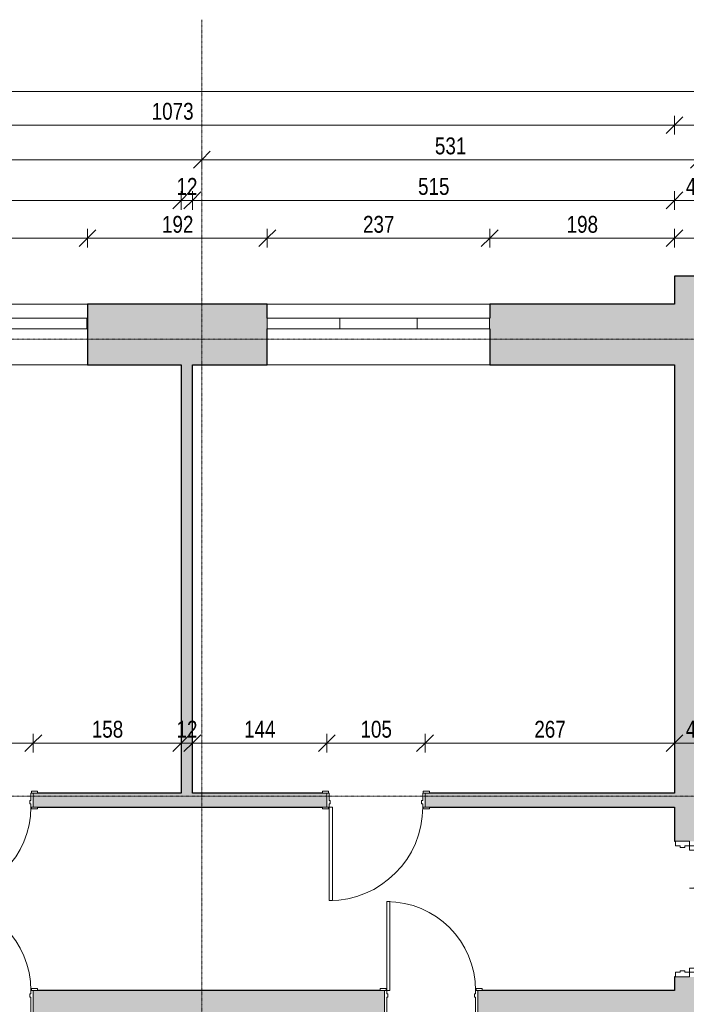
# Model space of a CAD drawing. Header units: centimetres. Extents: x 14811 to 18313, y -10850 to -8539.
# Tile 4 of 13: x 15494 to 16206, y -9591 to -8539. Entities that reach past the tile are written whole.
import ezdxf

# ---------------------------------------------------------------- set-up
doc = ezdxf.new("R2010")
doc.units = ezdxf.units.CM
doc.linetypes.add('Linia siatki', pattern=[0.9925, 0.47, -0.2175, 0.0875, -0.2175])
for name, color, linetype, lineweight in [('A-ANNO-DIMS', 211, 'Continuous', 9), ('A-ANNO-DIMS-100', 211, 'Continuous', 9), ('A-DETL-THIN', 151, 'Continuous', 9), ('A-DOOR', 31, 'Continuous', 9), ('A-DOOR-FRAM', 31, 'Continuous', 18), ('A-GLAZ', 151, 'Continuous', 9), ('A-WALL', 113, 'Continuous', 9), ('A-WALL-PATT', 111, 'Continuous', 25), ('S-GRID', 1, 'Continuous', 9)]:
    doc.layers.add(name, color=color, linetype=linetype, lineweight=lineweight)
doc.styles.add('Arial_2', font='arial.ttf', dxfattribs={"width": 0.8, "height": 18})
doc.dimstyles.new('Przekątna_-_1_8_mm_Arial', dxfattribs={"dimscale": 30.48, "dimtxt": 18.364669, "dimasz": 0.590551, "dimexe": 0.328084, "dimexo": 0.0625, "dimgap": 0.016404, "dimtad": 1, "dimdec": 0, "dimdsep": 46, "dimtxsty": 'Arial_2', "dimblk1": 'OBLIQUE', "dimblk2": 'OBLIQUE', "dimsah": 1, "dimcen": 0.09, "dimazin": 0, "dimtfac": 1, "dimtdec": 4, "dimtix": 1, "dimtmove": 0, "dimatfit": 3, "dimfxl": 0.328084, "dimfxlon": 1, "dimtvp": 1, "dimtolj": 1, "dimtzin": 0, "dimarcsym": 2})

# ---------------------------------------------------------------- blocks, each defined once
blk = doc.blocks.new('wewnetrzne dwupanelowe - 900 x 2100mm-456959-4_Poziom piętra inwentaryzacja')
at = {"layer": 'A-DOOR'}
for p, q in [((-54.635, 24.8175), (-48.135, 24.8175)), ((-54.635, 22.8175), (-54.635, 24.8175)), ((-48.135, 22.8175), (-54.635, 22.8175)), ((-48.135, 24.8175), (-48.135, 22.8175)), ((48.135, 24.8175), (54.635, 24.8175)), ((48.135, 22.8175), (48.135, 24.8175)), ((54.635, 22.8175), (48.135, 22.8175)), ((54.635, 24.8175), (54.635, 22.8175)), ((-54.635, -22.1825), (-48.135, -22.1825)), ((-54.635, -24.1825), (-54.635, -22.1825)), ((-48.135, -24.1825), (-54.635, -24.1825)), ((-48.135, -22.1825), (-48.135, -24.1825)), ((48.135, -22.1825), (54.635, -22.1825)), ((48.135, -24.1825), (48.135, -22.1825)), ((54.635, -24.1825), (48.135, -24.1825)), ((54.635, -22.1825), (54.635, -24.1825))]:
    blk.add_line(p, q, dxfattribs=at)
at = {"layer": 'A-DOOR', "lineweight": 18}
for p, q in [((44, -22.1825), (47.5, -22.1825)), ((44, -117.1825), (44, -22.1825)), ((47.5, -22.1825), (47.5, -117.1825)), ((47.5, -117.1825), (44, -117.1825))]:
    blk.add_line(p, q, dxfattribs=at)
at = {"layer": 'A-DOOR'}
blk.add_arc((47.5, -22.1825), 95, 180, 270, dxfattribs=at)
at = {"layer": 'A-DOOR-FRAM'}
for p, q in [((-50, 22.8175), (-47.5, 22.8175)), ((-50, -22.1825), (-50, 22.8175)), ((-47.5, 22.8175), (-47.5, -15.19)), ((47.5, 22.8175), (50, 22.8175)), ((47.5, -15.19), (47.5, 22.8175)), ((50, 22.8175), (50, -22.1825)), ((-47.5, -15.19), (-46.23, -15.19)), ((-47.5, -18.6825), (-47.5, -22.1825)), ((-46.23, -18.6825), (-47.5, -18.6825)), ((-46.23, -15.19), (-46.23, -18.6825)), ((46.23, -15.19), (47.5, -15.19)), ((46.23, -18.6825), (46.23, -15.19)), ((47.5, -18.6825), (46.23, -18.6825)), ((47.5, -22.1825), (47.5, -18.6825)), ((-47.5, -22.1825), (-50, -22.1825)), ((50, -22.1825), (47.5, -22.1825))]:
    blk.add_line(p, q, dxfattribs=at)
blk = doc.blocks.new('wewnetrzne dwupanelowe - 900 x 2100mm-479385-4_Poziom piętra inwentaryzacja')
at = {"layer": 'A-DOOR', "lineweight": 18}
for p, q in [((47.5, 102.1825), (44, 102.1825)), ((44, 102.1825), (44, 7.1825)), ((47.5, 7.1825), (47.5, 102.1825)), ((44, 7.1825), (47.5, 7.1825))]:
    blk.add_line(p, q, dxfattribs=at)
at = {"layer": 'A-DOOR'}
for p, q in [((-48.135, 9.1825), (-54.635, 9.1825)), ((-54.635, 9.1825), (-54.635, 7.1825)), ((-54.635, 7.1825), (-48.135, 7.1825)), ((-48.135, 7.1825), (-48.135, 9.1825)), ((54.635, 9.1825), (48.135, 9.1825)), ((48.135, 9.1825), (48.135, 7.1825)), ((48.135, 7.1825), (54.635, 7.1825)), ((54.635, 7.1825), (54.635, 9.1825)), ((-48.135, -7.8175), (-54.635, -7.8175)), ((-54.635, -7.8175), (-54.635, -9.8175)), ((-54.635, -9.8175), (-48.135, -9.8175)), ((-48.135, -9.8175), (-48.135, -7.8175)), ((54.635, -7.8175), (48.135, -7.8175)), ((48.135, -7.8175), (48.135, -9.8175)), ((48.135, -9.8175), (54.635, -9.8175)), ((54.635, -9.8175), (54.635, -7.8175))]:
    blk.add_line(p, q, dxfattribs=at)
blk.add_arc((47.5, 7.1825), 95, 90, 180, dxfattribs=at)
at = {"layer": 'A-DOOR-FRAM'}
for p, q in [((-47.5, 7.1825), (-50, 7.1825)), ((-50, 7.1825), (-50, -7.8175)), ((-47.5, 3.6825), (-47.5, 7.1825)), ((-46.23, 3.6825), (-47.5, 3.6825)), ((-47.5, -7.8175), (-47.5, 0.19)), ((-47.5, 0.19), (-46.23, 0.19)), ((-46.23, 0.19), (-46.23, 3.6825)), ((47.5, 3.6825), (46.23, 3.6825)), ((46.23, 3.6825), (46.23, 0.19)), ((46.23, 0.19), (47.5, 0.19)), ((47.5, 7.1825), (47.5, 3.6825)), ((50, 7.1825), (47.5, 7.1825)), ((47.5, 0.19), (47.5, -7.8175)), ((50, -7.8175), (50, 7.1825)), ((-50, -7.8175), (-47.5, -7.8175)), ((47.5, -7.8175), (50, -7.8175))]:
    blk.add_line(p, q, dxfattribs=at)
blk = doc.blocks.new('wewnetrzne dwupanelowe - 100x210-609030-4_Poziom piętra inwentaryzacja')
at = {"layer": 'A-DOOR', "lineweight": 18}
for p, q in [((50, 107.1825), (46.5, 107.1825)), ((46.5, 107.1825), (46.5, 7.1825)), ((50, 7.1825), (50, 107.1825)), ((46.5, 7.1825), (50, 7.1825))]:
    blk.add_line(p, q, dxfattribs=at)
at = {"layer": 'A-DOOR'}
for p, q in [((-50.635, 9.1825), (-57.135, 9.1825)), ((-57.135, 9.1825), (-57.135, 7.1825)), ((-57.135, 7.1825), (-50.635, 7.1825)), ((-50.635, 7.1825), (-50.635, 9.1825)), ((57.135, 9.1825), (50.635, 9.1825)), ((50.635, 9.1825), (50.635, 7.1825)), ((50.635, 7.1825), (57.135, 7.1825)), ((57.135, 7.1825), (57.135, 9.1825)), ((-50.635, -7.8175), (-57.135, -7.8175)), ((-57.135, -7.8175), (-57.135, -9.8175)), ((-57.135, -9.8175), (-50.635, -9.8175)), ((-50.635, -9.8175), (-50.635, -7.8175)), ((57.135, -7.8175), (50.635, -7.8175)), ((50.635, -7.8175), (50.635, -9.8175)), ((50.635, -9.8175), (57.135, -9.8175)), ((57.135, -9.8175), (57.135, -7.8175))]:
    blk.add_line(p, q, dxfattribs=at)
blk.add_arc((50, 7.1825), 100, 90, 180, dxfattribs=at)
at = {"layer": 'A-DOOR-FRAM'}
for p, q in [((-50, 7.1825), (-52.5, 7.1825)), ((-52.5, 7.1825), (-52.5, -7.8175)), ((-50, 3.6825), (-50, 7.1825)), ((-48.73, 3.6825), (-50, 3.6825)), ((-50, -7.8175), (-50, 0.19)), ((-50, 0.19), (-48.73, 0.19)), ((-48.73, 0.19), (-48.73, 3.6825)), ((50, 3.6825), (48.73, 3.6825)), ((48.73, 3.6825), (48.73, 0.19)), ((48.73, 0.19), (50, 0.19)), ((50, 7.1825), (50, 3.6825)), ((52.5, 7.1825), (50, 7.1825)), ((50, 0.19), (50, -7.8175)), ((52.5, -7.8175), (52.5, 7.1825)), ((-52.5, -7.8175), (-50, -7.8175)), ((50, -7.8175), (52.5, -7.8175))]:
    blk.add_line(p, q, dxfattribs=at)
blk = doc.blocks.new('Drzwi-korytarz-niesymetryczne-wpuszczane - 1350 x 2000mm-590928-4_Poziom piętra inwentaryzacja')
at = {"layer": 'A-DOOR', "lineweight": 18}
for p, q in [((-63, 6.365), (-67.5, 6.365)), ((-67.5, 6.365), (-67.5, -83.635)), ((-63, -83.635), (-63, 6.365)), ((63, 6.365), (67.5, 6.365)), ((63, -38.635), (63, 6.365)), ((67.5, 6.365), (67.5, -38.635)), ((67.5, -38.635), (63, -38.635)), ((-67.5, -83.635), (-63, -83.635))]:
    blk.add_line(p, q, dxfattribs=at)
at = {"layer": 'A-DOOR'}
for centre, radius, start, end in [((-67.5, 6.365), 90, 270, 360), ((67.5, 6.365), 45, 180, 270)]:
    blk.add_arc(centre, radius, start, end, dxfattribs=at)
at = {"layer": 'A-DOOR-FRAM'}
for p, q in [((-72.5, 21.365), (-67.5, 21.365)), ((-72.5, 6.365), (-72.5, 21.365)), ((-67.5, 21.365), (-67.5, 16.44375)), ((67.5, 21.365), (72.5, 21.365)), ((67.5, 16.44375), (67.5, 21.365)), ((72.5, 21.365), (72.5, 6.365)), ((-67.5, 16.44375), (-65.9125, 16.44375)), ((-67.5, 11.34125), (-67.5, 6.365)), ((-65.9125, 11.34125), (-67.5, 11.34125)), ((-65.9125, 16.44375), (-65.9125, 11.34125)), ((65.9125, 16.44375), (67.5, 16.44375)), ((65.9125, 11.34125), (65.9125, 16.44375)), ((67.5, 11.34125), (65.9125, 11.34125)), ((67.5, 6.365), (67.5, 11.34125)), ((-67.5, 6.365), (-72.5, 6.365)), ((72.5, 6.365), (67.5, 6.365))]:
    blk.add_line(p, q, dxfattribs=at)
blk = doc.blocks.new('Aluminum_2 szybowe - 160x140-V5-4_Poziom piętra inwentaryzacja')
at = {"layer": 'A-GLAZ', "lineweight": 18}
for p, q in [((22.8, 20.2), (22.3, 20.2)), ((22.3, 8.7), (22.8, 8.7))]:
    blk.add_line(p, q, dxfattribs=at)
blk = doc.blocks.new('Aluminum_2 szybowe - 160x140-603551-4_Poziom piętra inwentaryzacja')
at = {"layer": 'A-GLAZ'}
for p, q in [((-137.2, 20.2), (22.8, 20.2)), ((-137.2, 8.7), (-137.2, 20.2)), ((22.8, 20.2), (22.8, 8.7)), ((22.8, 8.7), (-137.2, 8.7))]:
    blk.add_line(p, q, dxfattribs=at)
blk = doc.blocks.new('DIMBLOCK2-4_Poziom piętra inwentaryzacja')
at = {"layer": 'A-ANNO-DIMS-100'}
for p, q in [((15328.6, -8772.2), (15328.6, -8762.2)), ((15328.6, -8772.2), (15337.6, -8763.2)), ((15566.6, -8772.2), (15566.6, -8762.2)), ((15566.6, -8772.2), (15575.6, -8763.2)), ((15328.6, -8772.2), (15319.6, -8781.2)), ((15328.6, -8772.2), (15566.6, -8772.2)), ((15328.6, -8772.2), (15328.6, -8782.2)), ((15566.6, -8772.2), (15557.6, -8781.2)), ((15566.6, -8772.2), (15566.6, -8782.2))]:
    blk.add_line(p, q, dxfattribs=at)
at = {"layer": 'A-ANNO-DIMS-100', "color": 0, "insert": (15431.1, -8748.4), "char_height": 18, "width": 39.668, "attachment_point": 1, "line_spacing_factor": 0.941778, "style": 'Arial_2'}
blk.add_mtext('238', dxfattribs=at)
blk = doc.blocks.new('_Oblique')
at = {"color": 0, "linetype": 'ByBlock', "lineweight": -2}
blk.add_line((-0.5, -0.5), (0.5, 0.5), dxfattribs=at)
blk = doc.blocks.new('DIMBLOCK3-4_Poziom piętra inwentaryzacja')
at = {"layer": 'A-ANNO-DIMS-100'}
for p, q in [((15566.6, -8772.2), (15566.6, -8762.2)), ((15566.6, -8772.2), (15575.6, -8763.2)), ((15758.6, -8772.2), (15758.6, -8762.2)), ((15758.6, -8772.2), (15767.6, -8763.2)), ((15566.6, -8772.2), (15557.6, -8781.2)), ((15566.6, -8772.2), (15758.6, -8772.2)), ((15566.6, -8772.2), (15566.6, -8782.2)), ((15758.6, -8772.2), (15749.6, -8781.2)), ((15758.6, -8772.2), (15758.6, -8782.2))]:
    blk.add_line(p, q, dxfattribs=at)
at = {"layer": 'A-ANNO-DIMS-100', "color": 0, "insert": (15646.1, -8748.4), "char_height": 18, "width": 39.668, "attachment_point": 1, "line_spacing_factor": 0.941778, "style": 'Arial_2'}
blk.add_mtext('192', dxfattribs=at)
blk = doc.blocks.new('DIMBLOCK4-4_Poziom piętra inwentaryzacja')
at = {"layer": 'A-ANNO-DIMS-100'}
for p, q in [((15758.6, -8772.2), (15758.6, -8762.2)), ((15758.6, -8772.2), (15767.6, -8763.2)), ((15996.1, -8772.2), (15996.1, -8762.2)), ((15996.1, -8772.2), (16005.1, -8763.2)), ((15758.6, -8772.2), (15749.6, -8781.2)), ((15758.6, -8772.2), (15996.1, -8772.2)), ((15758.6, -8772.2), (15758.6, -8782.2)), ((15996.1, -8772.2), (15987.1, -8781.2)), ((15996.1, -8772.2), (15996.1, -8782.2))]:
    blk.add_line(p, q, dxfattribs=at)
at = {"layer": 'A-ANNO-DIMS-100', "color": 0, "insert": (15860.8, -8748.4), "char_height": 18, "width": 39.668, "attachment_point": 1, "line_spacing_factor": 0.941778, "style": 'Arial_2'}
blk.add_mtext('237', dxfattribs=at)
blk = doc.blocks.new('DIMBLOCK5-4_Poziom piętra inwentaryzacja')
at = {"layer": 'A-ANNO-DIMS-100'}
for p, q in [((15996.1, -8772.2), (15996.1, -8762.2)), ((15996.1, -8772.2), (16005.1, -8763.2)), ((16193.6, -8772.2), (16193.6, -8762.2)), ((16193.6, -8772.2), (16202.6, -8763.2)), ((15996.1, -8772.2), (15987.1, -8781.2)), ((15996.1, -8772.2), (16193.6, -8772.2)), ((15996.1, -8772.2), (15996.1, -8782.2)), ((16193.6, -8772.2), (16184.6, -8781.2)), ((16193.6, -8772.2), (16193.6, -8782.2))]:
    blk.add_line(p, q, dxfattribs=at)
at = {"layer": 'A-ANNO-DIMS-100', "color": 0, "insert": (16078.3, -8748.4), "char_height": 18, "width": 39.668, "attachment_point": 1, "line_spacing_factor": 0.941778, "style": 'Arial_2'}
blk.add_mtext('198', dxfattribs=at)
blk = doc.blocks.new('DIMBLOCK6-4_Poziom piętra inwentaryzacja')
at = {"layer": 'A-ANNO-DIMS-100'}
for p, q in [((16193.6, -8772.2), (16193.6, -8762.2)), ((16193.6, -8772.2), (16202.6, -8763.2)), ((16277.1, -8772.2), (16277.1, -8762.2)), ((16277.1, -8772.2), (16286.1, -8763.2)), ((16193.6, -8772.2), (16184.6, -8781.2)), ((16193.6, -8772.2), (16277.1, -8772.2)), ((16193.6, -8772.2), (16193.6, -8782.2)), ((16277.1, -8772.2), (16268.1, -8781.2)), ((16277.1, -8772.2), (16277.1, -8782.2))]:
    blk.add_line(p, q, dxfattribs=at)
at = {"layer": 'A-ANNO-DIMS-100', "color": 0, "insert": (16224.4, -8748.4), "char_height": 18, "width": 26.445, "attachment_point": 1, "line_spacing_factor": 0.941778, "style": 'Arial_2'}
blk.add_mtext('84', dxfattribs=at)
blk = doc.blocks.new('DIMBLOCK19-4_Poziom piętra inwentaryzacja')
at = {"layer": 'A-ANNO-DIMS-100'}
for p, q in [((15188.6, -8731.8), (15188.6, -8721.8)), ((15188.6, -8731.8), (15197.6, -8722.8)), ((15666.6, -8731.8), (15666.6, -8721.8)), ((15666.6, -8731.8), (15675.6, -8722.8)), ((15188.6, -8731.8), (15179.6, -8740.8)), ((15188.6, -8731.8), (15666.6, -8731.8)), ((15188.6, -8731.8), (15188.6, -8741.8)), ((15666.6, -8731.8), (15657.6, -8740.8)), ((15666.6, -8731.8), (15666.6, -8741.8))]:
    blk.add_line(p, q, dxfattribs=at)
at = {"layer": 'A-ANNO-DIMS-100', "color": 0, "insert": (15411.1, -8707.9), "char_height": 18, "width": 39.668, "attachment_point": 1, "line_spacing_factor": 0.941778, "style": 'Arial_2'}
blk.add_mtext('478', dxfattribs=at)
blk = doc.blocks.new('DIMBLOCK20-4_Poziom piętra inwentaryzacja')
at = {"layer": 'A-ANNO-DIMS-100'}
for p, q in [((15666.6, -8731.8), (15666.6, -8721.8)), ((15666.6, -8731.8), (15675.6, -8722.8)), ((15678.6, -8731.8), (15678.6, -8721.8)), ((15678.6, -8731.8), (15687.6, -8722.8)), ((15666.6, -8731.8), (15657.6, -8740.8)), ((15666.6, -8731.8), (15678.6, -8731.8)), ((15666.6, -8731.8), (15666.6, -8741.8)), ((15678.6, -8731.8), (15669.6, -8740.8)), ((15678.6, -8731.8), (15678.6, -8741.8))]:
    blk.add_line(p, q, dxfattribs=at)
at = {"layer": 'A-ANNO-DIMS-100', "color": 0, "insert": (15661.6, -8707.9), "char_height": 18, "width": 26.445, "attachment_point": 1, "line_spacing_factor": 0.941778, "style": 'Arial_2'}
blk.add_mtext('12', dxfattribs=at)
blk = doc.blocks.new('DIMBLOCK21-4_Poziom piętra inwentaryzacja')
at = {"layer": 'A-ANNO-DIMS-100'}
for p, q in [((15678.6, -8731.8), (15678.6, -8721.8)), ((15678.6, -8731.8), (15687.6, -8722.8)), ((16193.6, -8731.8), (16193.6, -8721.8)), ((16193.6, -8731.8), (16202.6, -8722.8)), ((15678.6, -8731.8), (15669.6, -8740.8)), ((15678.6, -8731.8), (16193.6, -8731.8)), ((15678.6, -8731.8), (15678.6, -8741.8)), ((16193.6, -8731.8), (16184.6, -8740.8)), ((16193.6, -8731.8), (16193.6, -8741.8))]:
    blk.add_line(p, q, dxfattribs=at)
at = {"layer": 'A-ANNO-DIMS-100', "color": 0, "insert": (15919.6, -8707.9), "char_height": 18, "width": 39.668, "attachment_point": 1, "line_spacing_factor": 0.941778, "style": 'Arial_2'}
blk.add_mtext('515', dxfattribs=at)
blk = doc.blocks.new('DIMBLOCK22-4_Poziom piętra inwentaryzacja')
at = {"layer": 'A-ANNO-DIMS-100'}
for p, q in [((16193.6, -8731.8), (16193.6, -8721.8)), ((16193.6, -8731.8), (16202.6, -8722.8)), ((16239.6, -8731.8), (16239.6, -8721.8)), ((16239.6, -8731.8), (16248.6, -8722.8)), ((16193.6, -8731.8), (16184.6, -8740.8)), ((16193.6, -8731.8), (16239.6, -8731.8)), ((16193.6, -8731.8), (16193.6, -8741.8)), ((16239.6, -8731.8), (16230.6, -8740.8)), ((16239.6, -8731.8), (16239.6, -8741.8))]:
    blk.add_line(p, q, dxfattribs=at)
at = {"layer": 'A-ANNO-DIMS-100', "color": 0, "insert": (16205.6, -8707.9), "char_height": 18, "width": 26.445, "attachment_point": 1, "line_spacing_factor": 0.941778, "style": 'Arial_2'}
blk.add_mtext('46', dxfattribs=at)
blk = doc.blocks.new('DIMBLOCK32-4_Poziom piętra inwentaryzacja')
at = {"layer": 'A-ANNO-DIMS-100'}
for p, q in [((15158.1, -8688.4), (15158.1, -8678.4)), ((15158.1, -8688.4), (15167.1, -8679.4)), ((15688.6, -8688.4), (15688.6, -8678.4)), ((15688.6, -8688.4), (15697.6, -8679.4)), ((15158.1, -8688.4), (15149.1, -8697.4)), ((15158.1, -8688.4), (15688.6, -8688.4)), ((15158.1, -8688.4), (15158.1, -8698.4)), ((15688.6, -8688.4), (15679.6, -8697.4)), ((15688.6, -8688.4), (15688.6, -8698.4))]:
    blk.add_line(p, q, dxfattribs=at)
at = {"layer": 'A-ANNO-DIMS-100', "color": 0, "insert": (15406.8, -8664.6), "char_height": 18, "width": 39.668, "attachment_point": 1, "line_spacing_factor": 0.941778, "style": 'Arial_2'}
blk.add_mtext('531', dxfattribs=at)
blk = doc.blocks.new('DIMBLOCK33-4_Poziom piętra inwentaryzacja')
at = {"layer": 'A-ANNO-DIMS-100'}
for p, q in [((15688.6, -8688.4), (15688.6, -8678.4)), ((15688.6, -8688.4), (15697.6, -8679.4)), ((16219.6, -8688.4), (16219.6, -8678.4)), ((16219.6, -8688.4), (16228.6, -8679.4)), ((15688.6, -8688.4), (15679.6, -8697.4)), ((15688.6, -8688.4), (16219.6, -8688.4)), ((15688.6, -8688.4), (15688.6, -8698.4)), ((16219.6, -8688.4), (16210.6, -8697.4)), ((16219.6, -8688.4), (16219.6, -8698.4))]:
    blk.add_line(p, q, dxfattribs=at)
at = {"layer": 'A-ANNO-DIMS-100', "color": 0, "insert": (15937.6, -8664.6), "char_height": 18, "width": 39.668, "attachment_point": 1, "line_spacing_factor": 0.941778, "style": 'Arial_2'}
blk.add_mtext('531', dxfattribs=at)
blk = doc.blocks.new('DIMBLOCK39-4_Poziom piętra inwentaryzacja')
at = {"layer": 'A-ANNO-DIMS-100'}
for p, q in [((15120.6, -8651.4), (15120.6, -8641.4)), ((15120.6, -8651.4), (15129.6, -8642.4)), ((16193.6, -8651.4), (16193.6, -8641.4)), ((16193.6, -8651.4), (16202.6, -8642.4)), ((15120.6, -8651.4), (15111.6, -8660.4)), ((15120.6, -8651.4), (16193.6, -8651.4)), ((15120.6, -8651.4), (15120.6, -8661.4)), ((16193.6, -8651.4), (16184.6, -8660.4)), ((16193.6, -8651.4), (16193.6, -8661.4))]:
    blk.add_line(p, q, dxfattribs=at)
at = {"layer": 'A-ANNO-DIMS-100', "color": 0, "insert": (15635.1, -8627.6), "char_height": 18, "width": 52.89, "attachment_point": 1, "line_spacing_factor": 0.941778, "style": 'Arial_2'}
blk.add_mtext('1073', dxfattribs=at)
blk = doc.blocks.new('DIMBLOCK40-4_Poziom piętra inwentaryzacja')
at = {"layer": 'A-ANNO-DIMS-100'}
for p, q in [((16193.6, -8651.4), (16193.6, -8641.4)), ((16193.6, -8651.4), (16202.6, -8642.4)), ((16840.6, -8651.4), (16840.6, -8641.4)), ((16840.6, -8651.4), (16849.6, -8642.4)), ((16193.6, -8651.4), (16184.6, -8660.4)), ((16193.6, -8651.4), (16840.6, -8651.4)), ((16193.6, -8651.4), (16193.6, -8661.4)), ((16840.6, -8651.4), (16831.6, -8660.4)), ((16840.6, -8651.4), (16840.6, -8661.4))]:
    blk.add_line(p, q, dxfattribs=at)
at = {"layer": 'A-ANNO-DIMS-100', "color": 0, "insert": (16500.6, -8627.6), "char_height": 18, "width": 39.668, "attachment_point": 1, "line_spacing_factor": 0.941778, "style": 'Arial_2'}
blk.add_mtext('647', dxfattribs=at)
blk = doc.blocks.new('DIMBLOCK42-4_Poziom piętra inwentaryzacja')
at = {"layer": 'A-ANNO-DIMS-100'}
for p, q in [((15120.6, -8615.6), (15120.6, -8605.6)), ((15120.6, -8615.6), (15129.6, -8606.6)), ((17920.6, -8615.6), (17920.6, -8605.6)), ((17920.6, -8615.6), (17929.6, -8606.6)), ((15120.6, -8615.6), (15111.6, -8624.6)), ((15120.6, -8615.6), (17920.6, -8615.6)), ((15120.6, -8615.6), (15120.6, -8625.6)), ((17920.6, -8615.6), (17911.6, -8624.6)), ((17920.6, -8615.6), (17920.6, -8625.6))]:
    blk.add_line(p, q, dxfattribs=at)
at = {"layer": 'A-ANNO-DIMS-100', "color": 0, "insert": (16498.6, -8591.8), "char_height": 18, "width": 52.89, "attachment_point": 1, "line_spacing_factor": 0.941778, "style": 'Arial_2'}
blk.add_mtext('2800', dxfattribs=at)
blk = doc.blocks.new('DIMBLOCK161-4_Poziom piętra inwentaryzacja')
at = {"layer": 'A-ANNO-DIMS-100'}
for p, q in [((15408.6, -9311.9), (15399.6, -9320.9)), ((15408.6, -9311.9), (15408.6, -9301.9)), ((15408.6, -9311.9), (15417.6, -9302.9)), ((15408.6, -9311.9), (15508.6, -9311.9)), ((15408.6, -9311.9), (15408.6, -9321.9)), ((15508.6, -9311.9), (15499.6, -9320.9)), ((15508.6, -9311.9), (15508.6, -9301.9)), ((15508.6, -9311.9), (15517.6, -9302.9)), ((15508.6, -9311.9), (15508.6, -9321.9))]:
    blk.add_line(p, q, dxfattribs=at)
at = {"layer": 'A-ANNO-DIMS-100', "color": 0, "insert": (15442.1, -9288), "char_height": 18, "width": 39.668, "attachment_point": 1, "line_spacing_factor": 0.941778, "style": 'Arial_2'}
blk.add_mtext('100', dxfattribs=at)
blk = doc.blocks.new('DIMBLOCK162-4_Poziom piętra inwentaryzacja')
at = {"layer": 'A-ANNO-DIMS-100'}
for p, q in [((15508.6, -9311.9), (15499.6, -9320.9)), ((15508.6, -9311.9), (15508.6, -9301.9)), ((15508.6, -9311.9), (15517.6, -9302.9)), ((15508.6, -9311.9), (15666.6, -9311.9)), ((15508.6, -9311.9), (15508.6, -9321.9)), ((15666.6, -9311.9), (15657.6, -9320.9)), ((15666.6, -9311.9), (15666.6, -9301.9)), ((15666.6, -9311.9), (15675.6, -9302.9)), ((15666.6, -9311.9), (15666.6, -9321.9))]:
    blk.add_line(p, q, dxfattribs=at)
at = {"layer": 'A-ANNO-DIMS-100', "color": 0, "insert": (15571.1, -9288), "char_height": 18, "width": 39.668, "attachment_point": 1, "line_spacing_factor": 0.941778, "style": 'Arial_2'}
blk.add_mtext('158', dxfattribs=at)
blk = doc.blocks.new('DIMBLOCK163-4_Poziom piętra inwentaryzacja')
at = {"layer": 'A-ANNO-DIMS-100'}
for p, q in [((15666.6, -9311.9), (15657.6, -9320.9)), ((15666.6, -9311.9), (15666.6, -9301.9)), ((15666.6, -9311.9), (15675.6, -9302.9)), ((15666.6, -9311.9), (15678.6, -9311.9)), ((15666.6, -9311.9), (15666.6, -9321.9)), ((15678.6, -9311.9), (15669.6, -9320.9)), ((15678.6, -9311.9), (15678.6, -9301.9)), ((15678.6, -9311.9), (15687.6, -9302.9)), ((15678.6, -9311.9), (15678.6, -9321.9))]:
    blk.add_line(p, q, dxfattribs=at)
at = {"layer": 'A-ANNO-DIMS-100', "color": 0, "insert": (15661.6, -9288), "char_height": 18, "width": 26.445, "attachment_point": 1, "line_spacing_factor": 0.941778, "style": 'Arial_2'}
blk.add_mtext('12', dxfattribs=at)
blk = doc.blocks.new('DIMBLOCK164-4_Poziom piętra inwentaryzacja')
at = {"layer": 'A-ANNO-DIMS-100'}
for p, q in [((15678.6, -9311.9), (15669.6, -9320.9)), ((15678.6, -9311.9), (15678.6, -9301.9)), ((15678.6, -9311.9), (15687.6, -9302.9)), ((15678.6, -9311.9), (15822.1, -9311.9)), ((15678.6, -9311.9), (15678.6, -9321.9)), ((15822.1, -9311.9), (15813.1, -9320.9)), ((15822.1, -9311.9), (15822.1, -9301.9)), ((15822.1, -9311.9), (15831.1, -9302.9)), ((15822.1, -9311.9), (15822.1, -9321.9))]:
    blk.add_line(p, q, dxfattribs=at)
at = {"layer": 'A-ANNO-DIMS-100', "color": 0, "insert": (15733.8, -9288), "char_height": 18, "width": 39.668, "attachment_point": 1, "line_spacing_factor": 0.941778, "style": 'Arial_2'}
blk.add_mtext('144', dxfattribs=at)
blk = doc.blocks.new('DIMBLOCK165-4_Poziom piętra inwentaryzacja')
at = {"layer": 'A-ANNO-DIMS-100'}
for p, q in [((15822.1, -9311.9), (15813.1, -9320.9)), ((15822.1, -9311.9), (15822.1, -9301.9)), ((15822.1, -9311.9), (15831.1, -9302.9)), ((15822.1, -9311.9), (15927.1, -9311.9)), ((15822.1, -9311.9), (15822.1, -9321.9)), ((15927.1, -9311.9), (15918.1, -9320.9)), ((15927.1, -9311.9), (15927.1, -9301.9)), ((15927.1, -9311.9), (15936.1, -9302.9)), ((15927.1, -9311.9), (15927.1, -9321.9))]:
    blk.add_line(p, q, dxfattribs=at)
at = {"layer": 'A-ANNO-DIMS-100', "color": 0, "insert": (15858.1, -9288), "char_height": 18, "width": 39.668, "attachment_point": 1, "line_spacing_factor": 0.941778, "style": 'Arial_2'}
blk.add_mtext('105', dxfattribs=at)
blk = doc.blocks.new('DIMBLOCK166-4_Poziom piętra inwentaryzacja')
at = {"layer": 'A-ANNO-DIMS-100'}
for p, q in [((15927.1, -9311.9), (15918.1, -9320.9)), ((15927.1, -9311.9), (15927.1, -9301.9)), ((15927.1, -9311.9), (15936.1, -9302.9)), ((15927.1, -9311.9), (16193.6, -9311.9)), ((15927.1, -9311.9), (15927.1, -9321.9)), ((16193.6, -9311.9), (16184.6, -9320.9)), ((16193.6, -9311.9), (16193.6, -9301.9)), ((16193.6, -9311.9), (16202.6, -9302.9)), ((16193.6, -9311.9), (16193.6, -9321.9))]:
    blk.add_line(p, q, dxfattribs=at)
at = {"layer": 'A-ANNO-DIMS-100', "color": 0, "insert": (16043.8, -9288), "char_height": 18, "width": 39.668, "attachment_point": 1, "line_spacing_factor": 0.941778, "style": 'Arial_2'}
blk.add_mtext('267', dxfattribs=at)
blk = doc.blocks.new('DIMBLOCK167-4_Poziom piętra inwentaryzacja')
at = {"layer": 'A-ANNO-DIMS-100'}
for p, q in [((16193.6, -9311.9), (16184.6, -9320.9)), ((16193.6, -9311.9), (16193.6, -9301.9)), ((16193.6, -9311.9), (16202.6, -9302.9)), ((16193.6, -9311.9), (16239.6, -9311.9)), ((16193.6, -9311.9), (16193.6, -9321.9)), ((16239.6, -9311.9), (16230.6, -9320.9)), ((16239.6, -9311.9), (16239.6, -9301.9)), ((16239.6, -9311.9), (16248.6, -9302.9)), ((16239.6, -9311.9), (16239.6, -9321.9))]:
    blk.add_line(p, q, dxfattribs=at)
at = {"layer": 'A-ANNO-DIMS-100', "color": 0, "insert": (16205.6, -9288), "char_height": 18, "width": 26.445, "attachment_point": 1, "line_spacing_factor": 0.941778, "style": 'Arial_2'}
blk.add_mtext('46', dxfattribs=at)

msp = doc.modelspace()

# ---------------------------------------------------------------- hatches: boundary and pattern name
at = {"layer": 'A-WALL-PATT', "lineweight": 9}
h = msp.add_hatch(color=256, dxfattribs=at)
h.paths.add_polyline_path([(16209, -10415.7), (16239.6, -10415.7), (16239.6, -9561.7), (16193.6, -9561.7), (16193.6, -10415.7)])
h.paths.add_polyline_path([(16194.6, -9416.7), (16239.6, -9416.7), (16239.6, -8812.7), (16193.6, -8812.7), (16193.6, -9416.7)])
h = msp.add_hatch(color=256, dxfattribs=at)
h.paths.add_polyline_path([(15666.6, -8907.7), (15672.6, -8907.7), (15672.6, -8842.7), (15566.6, -8842.7), (15566.6, -8907.7)])
h.paths.add_polyline_path([(15188.6, -8907.7), (15328.6, -8907.7), (15328.6, -8842.7), (15188.6, -8842.7)])
h = msp.add_hatch(color=256, dxfattribs=at)
h.paths.add_polyline_path([(15996.1, -8907.7), (16193.6, -8907.7), (16193.6, -8842.7), (15996.1, -8842.7), (15996.1, -8869.1)])
h.paths.add_polyline_path([(15678.6, -8907.7), (15758.6, -8907.7), (15758.6, -8842.7), (15672.6, -8842.7), (15672.6, -8907.7), (15675.9, -8907.7)])
msp.add_hatch(color=256, dxfattribs=at).paths.add_polyline_path([(15675.9, -9365.2), (15678.6, -9365.2), (15678.6, -8907.7), (15666.6, -8907.7), (15666.6, -9365.2)])
h = msp.add_hatch(color=256, dxfattribs=at)
h.paths.add_polyline_path([(16193.6, -9380.2), (16193.6, -9365.2), (15927.1, -9365.2), (15927.1, -9380.2), (16102.4, -9380.2)])
h.paths.add_polyline_path([(15508.6, -9380.2), (15822.1, -9380.2), (15822.1, -9365.2), (15508.6, -9365.2), (15508.6, -9376.7)])
h.paths.add_polyline_path([(15408.6, -9380.2), (15408.6, -9365.2), (15188.6, -9365.2), (15188.6, -9380.2), (15404, -9380.2)])
h = msp.add_hatch(color=256, dxfattribs=at)
h.paths.add_polyline_path([(16193.6, -9621.2), (16193.6, -9576.2), (15983.6, -9576.2), (15983.6, -9621.2), (15988.3, -9621.2)])
h.paths.add_polyline_path([(15883.6, -9621.2), (15883.6, -9576.2), (15508.6, -9576.2), (15508.6, -9621.2), (15879, -9621.2)])
h.paths.add_polyline_path([(15408.6, -9621.2), (15408.6, -9576.2), (15188.6, -9576.2), (15188.6, -9621.2), (15404, -9621.2)])

# ---------------------------------------------------------------- linework, layer by layer
at = {"layer": 'A-DETL-THIN'}
for p, q in [((16193.6, -8907.7), (16153.6, -8907.7)), ((16193.6, -8947.7), (16193.6, -8907.7)), ((15678.6, -9107.7), (15678.6, -9152.7)), ((15678.6, -9349.8), (15678.6, -9345.8))]:
    msp.add_line(p, q, dxfattribs=at)
at = {"layer": 'A-WALL', "lineweight": 25}
for p, q in [((16277.1, -8812.7), (16193.6, -8812.7)), ((16193.6, -8812.7), (16193.6, -8842.7)), ((15758.6, -8842.7), (15566.6, -8842.7)), ((15566.6, -8842.7), (15566.6, -8907.7)), ((15758.6, -8857.7), (15758.6, -8842.7)), ((16193.6, -8842.7), (15996.1, -8842.7)), ((15996.1, -8842.7), (15996.1, -8857.7)), ((15758.6, -8907.7), (15758.6, -8869.1)), ((15996.1, -8869.1), (15996.1, -8907.7)), ((15566.6, -8907.7), (15666.6, -8907.7)), ((15666.6, -8907.7), (15666.6, -9365.2)), ((15678.6, -9365.2), (15678.6, -8907.7)), ((15678.6, -8907.7), (15758.6, -8907.7)), ((15996.1, -8907.7), (16193.6, -8907.7)), ((16193.6, -8907.7), (16193.6, -9365.2)), ((15666.6, -9365.2), (15513.3, -9365.2)), ((15817.5, -9365.2), (15678.6, -9365.2)), ((16193.6, -9365.2), (15931.8, -9365.2)), ((15513.3, -9380.2), (15817.5, -9380.2)), ((15931.8, -9380.2), (16193.6, -9380.2)), ((16193.6, -9380.2), (16193.6, -9416.7)), ((16193.6, -9416.7), (16194.6, -9416.7)), ((16194.6, -9561.7), (16193.6, -9561.7)), ((16193.6, -9561.7), (16193.6, -9576.2)), ((15879, -9576.2), (15513.3, -9576.2)), ((16193.6, -9576.2), (15988.3, -9576.2))]:
    msp.add_line(p, q, dxfattribs=at)
at = {"layer": 'A-WALL'}
for p, q in [((15328.6, -8842.7), (15566.6, -8842.7)), ((15758.6, -8842.7), (15996.1, -8842.7)), ((15566.6, -8907.7), (15328.6, -8907.7)), ((15996.1, -8907.7), (15758.6, -8907.7))]:
    msp.add_line(p, q, dxfattribs=at)
at = {"layer": 'S-GRID', "linetype": 'Linia siatki'}
for p, q in [((15688.6, -8538.7), (15688.6, -10790.2)), ((14810.5, -8880.2), (18252.6, -8880.2)), ((14810.5, -9368.7), (18252.6, -9368.7))]:
    msp.add_line(p, q, dxfattribs=at)

# ---------------------------------------------------------------- block references
at = {"layer": 'A-DOOR'}
for name, p, rotation in [('wewnetrzne dwupanelowe - 900 x 2100mm-479385-4_Poziom piętra inwentaryzacja', (15458.6, -9373), 180), ('wewnetrzne dwupanelowe - 100x210-609030-4_Poziom piętra inwentaryzacja', (15874.6, -9373), 180), ('Drzwi-korytarz-niesymetryczne-wpuszczane - 1350 x 2000mm-590928-4_Poziom piętra inwentaryzacja', (16216, -9489.2), 89.99999999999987), ('wewnetrzne dwupanelowe - 900 x 2100mm-456959-4_Poziom piętra inwentaryzacja', (15458.6, -9598.4), 180), ('wewnetrzne dwupanelowe - 900 x 2100mm-456959-4_Poziom piętra inwentaryzacja', (15933.6, -9598.4), 180)]:
    msp.add_blockref(name, p, dxfattribs=dict(at, rotation=rotation))
at = {"layer": 'A-GLAZ'}
for name, p in [('Aluminum_2 szybowe - 160x140-603551-4_Poziom piętra inwentaryzacja', (15543.2, -8877.9)), ('Aluminum_2 szybowe - 160x140-V5-4_Poziom piętra inwentaryzacja', (15543.8, -8877.9)), ('Aluminum_2 szybowe - 160x140-603551-4_Poziom piętra inwentaryzacja', (15895.8, -8877.9)), ('Aluminum_2 szybowe - 160x140-603551-4_Poziom piętra inwentaryzacja', (15973.2, -8877.9))]:
    msp.add_blockref(name, p, dxfattribs=at)

# ---------------------------------------------------------------- dimensions: what is measured, and where the dimension line sits
at = {"layer": 'A-ANNO-DIMS'}
for base, p1, p2, override, picture, middle in [((17920.6, -8615.6), (15120.6, -8625.6), (17920.6, -8625.6), {"dimpost": '<>', "dimfxl": 2800}, 'DIMBLOCK42-4_Poziom piętra inwentaryzacja', (16520.6, -8605.9)), ((16193.6, -8651.4), (15120.6, -8661.4), (16193.6, -8661.4), {"dimpost": '<>', "dimfxl": 1073}, 'DIMBLOCK39-4_Poziom piętra inwentaryzacja', (15657.1, -8641.7)), ((16840.6, -8651.4), (16193.6, -8661.4), (16840.6, -8661.4), {"dimpost": '<>', "dimfxl": 647}, 'DIMBLOCK40-4_Poziom piętra inwentaryzacja', (16517.1, -8641.8)), ((15688.6225548, -8688.4325052), (15158.1225548, -8678.4325052), (15688.6225548, -8678.4325052), {"dimpost": '<>', "dimfxl": 530.5}, 'DIMBLOCK32-4_Poziom piętra inwentaryzacja', (15423.3725548, -8678.7360522)), ((16219.6, -8688.4), (15688.6, -8678.4), (16219.6, -8678.4), {"dimpost": '<>', "dimfxl": 531}, 'DIMBLOCK33-4_Poziom piętra inwentaryzacja', (15954.1, -8678.7)), ((15666.6, -8731.8), (15188.6, -8741.8), (15666.6, -8741.8), {"dimpost": '<>', "dimfxl": 478}, 'DIMBLOCK19-4_Poziom piętra inwentaryzacja', (15427.6, -8722.1)), ((15678.6, -8731.8), (15666.6, -8741.8), (15678.6, -8741.8), {"dimpost": '<>', "dimfxl": 12}, 'DIMBLOCK20-4_Poziom piętra inwentaryzacja', (15672.6, -8722.2)), ((16193.6, -8731.8), (15678.6, -8741.8), (16193.6, -8741.8), {"dimpost": '<>', "dimfxl": 515}, 'DIMBLOCK21-4_Poziom piętra inwentaryzacja', (15936.1, -8722.1)), ((16239.6, -8731.8), (16193.6, -8741.8), (16239.6, -8741.8), {"dimpost": '<>', "dimfxl": 46}, 'DIMBLOCK22-4_Poziom piętra inwentaryzacja', (16216.6, -8722.1)), ((15566.6, -8772.2), (15328.6, -8782.2), (15566.6, -8782.2), {"dimpost": '<>', "dimfxl": 238}, 'DIMBLOCK2-4_Poziom piętra inwentaryzacja', (15447.6, -8762.5)), ((15758.6, -8772.2), (15566.6, -8782.2), (15758.6, -8782.2), {"dimpost": '<>', "dimfxl": 192}, 'DIMBLOCK3-4_Poziom piętra inwentaryzacja', (15662.6, -8762.5)), ((15996.0826, -8772.2233), (15758.6226, -8782.2233), (15996.0826, -8782.2233), {"dimpost": '<>', "dimfxl": 237.46}, 'DIMBLOCK4-4_Poziom piętra inwentaryzacja', (15877.3526, -8762.5269)), ((16193.6226, -8772.2233), (15996.0826, -8782.2233), (16193.6226, -8782.2233), {"dimpost": '<>', "dimfxl": 197.54}, 'DIMBLOCK5-4_Poziom piętra inwentaryzacja', (16094.8526, -8762.533)), ((16277.1225548, -8772.2233303), (16193.6225548, -8782.2233303), (16277.1225548, -8782.2233303), {"dimpost": '<>', "dimfxl": 83.5}, 'DIMBLOCK6-4_Poziom piętra inwentaryzacja', (16235.3725548, -8762.5330165)), ((15508.6, -9311.9), (15408.6, -9321.9), (15508.6, -9321.9), {"dimpost": '<>', "dimfxl": 100}, 'DIMBLOCK161-4_Poziom piętra inwentaryzacja', (15458.6, -9302.2)), ((15666.6, -9311.9), (15508.6, -9321.9), (15666.6, -9301.9), {"dimpost": '<>', "dimfxl": 159.260792}, 'DIMBLOCK162-4_Poziom piętra inwentaryzacja', (15587.6, -9302.2)), ((15678.6, -9311.9), (15666.6, -9301.9), (15678.6, -9301.9), {"dimpost": '<>', "dimfxl": 12}, 'DIMBLOCK163-4_Poziom piętra inwentaryzacja', (15672.6, -9302.3)), ((15822.1225548, -9311.8843085), (15678.6225548, -9301.8843085), (15822.1225548, -9321.8843085), {"dimpost": '<>', "dimfxl": 144.887025}, 'DIMBLOCK164-4_Poziom piętra inwentaryzacja', (15750.3725548, -9302.3474735)), ((15927.1, -9311.9), (15822.1, -9321.9), (15927.1, -9321.9), {"dimpost": '<>', "dimfxl": 105}, 'DIMBLOCK165-4_Poziom piętra inwentaryzacja', (15874.6, -9302.2)), ((16193.6225548, -9311.8843085), (15927.1225548, -9321.8843085), (16193.6225548, -9301.8843085), {"dimpost": '<>', "dimfxl": 267.249415}, 'DIMBLOCK166-4_Poziom piętra inwentaryzacja', (16060.3725548, -9302.1939947)), ((16239.6, -9311.9), (16193.6, -9301.9), (16239.6, -9301.9), {"dimpost": '<>', "dimfxl": 46}, 'DIMBLOCK167-4_Poziom piętra inwentaryzacja', (16216.6, -9302.2))]:
    dim = msp.add_linear_dim(base=base, p1=p1, p2=p2, dimstyle='Przekątna_-_1_8_mm_Arial', override=override, dxfattribs=at)
    dim.commit()
    dim.dimension.update_dxf_attribs({"geometry": picture, "text_midpoint": middle})

doc.saveas('drawing.dxf')
